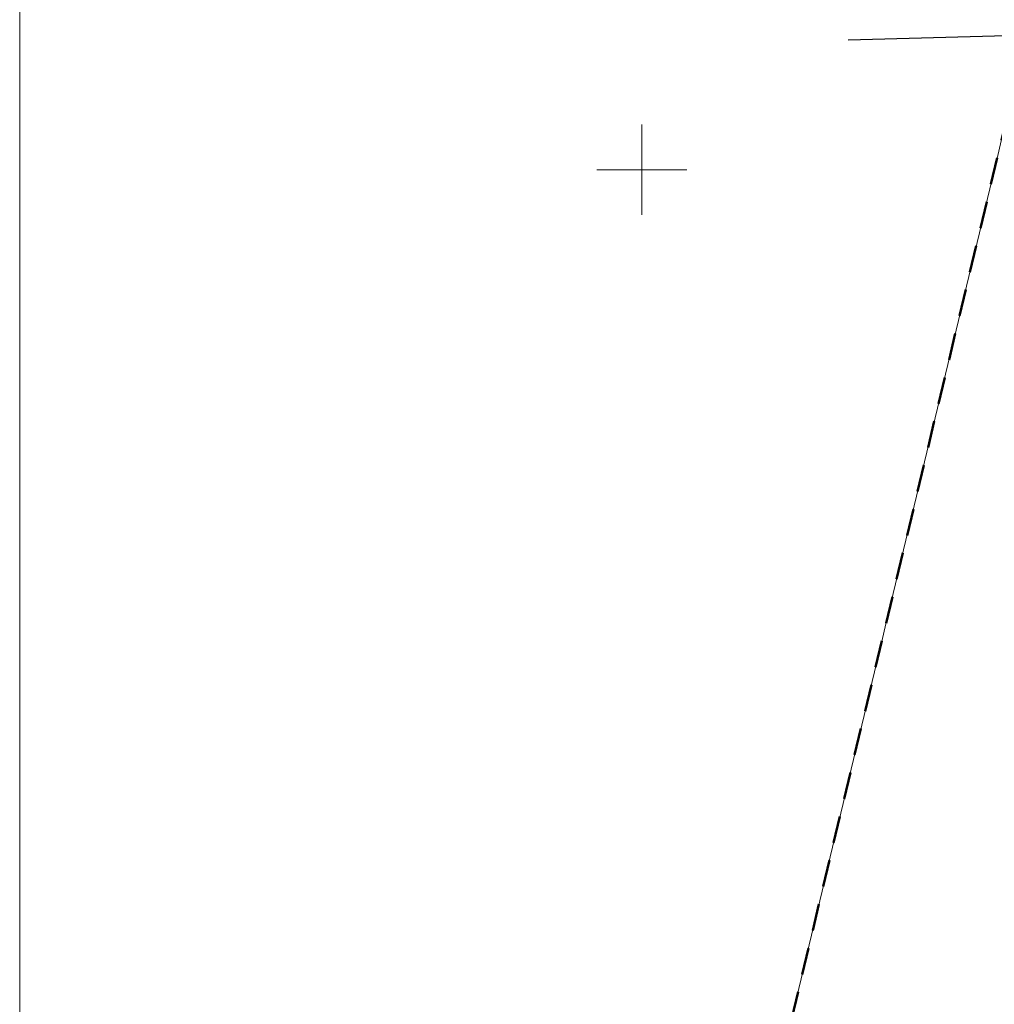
# Model space of a CAD drawing. Header units: millimetres. Extents: x 6487905018 to 6488192500, y 5882180700 to 5882375224.
# Tile 7 of 256: x 6487915526 to 6487969533, y 5882253776 to 5882308314. Entities that reach past the tile are written whole.
import ezdxf
from ezdxf.xclip import XClip

# ---------------------------------------------------------------- set-up
doc = ezdxf.new("R2010")
doc.units = ezdxf.units.MM
doc.header["$MEASUREMENT"] = 0
doc.header["$XCLIPFRAME"] = 2
doc.linetypes.add('L_0_08', pattern=[2500, 1500, -1000])
doc.linetypes.add('Wipeout_Contour', pattern=[1000, 0, -1000])
doc.layers.add('Mapa cyfrowa', color=7, linetype='Continuous')
doc.layers.add('Zamość 06.10._2_Mapa cyfrowa', color=7, linetype='Continuous')
for name, color, linetype, lineweight in [('Zakres_Nr_pióra__141', 7, 'Continuous', 50), ('Zamość 06.10._2_0_Nr_pióra__7', 7, 'Continuous', 5), ('Zamość 06.10._2_krzyze_Nr_pióra__7', 7, 'Continuous', 5), ('Zamość 06.10._2_przewod_gazowy__linia__Nr_pióra__40', 2, 'Continuous', 30), ('Zamość 06.10._2_Zakres_Nr_pióra__7', 7, 'Continuous', 5)]:
    doc.layers.add(name, color=color, linetype=linetype, lineweight=lineweight)

# ---------------------------------------------------------------- blocks, each defined once
blk = doc.blocks.new('Rysunek_1_2')
at = {"color": 254, "linetype": 'Wipeout_Contour', "lineweight": 0, "ltscale": 70061284114.24681}
blk.add_wipeout([(6487915525.867126, 5882181505.900702), (6488146644.289524, 5882181505.900702), (6488146644.289524, 5882373115.540435), (6488107628.768834, 5882373115.540435), (6488107628.768834, 5882320263.490532), (6488101226.436201, 5882320263.490532), (6488101226.436201, 5882373115.540435), (6487915525.867126, 5882373115.540435)], dxfattribs=at).dxf.layer = 'Zamość 06.10._2_Mapa cyfrowa'
at = {"layer": 'Zamość 06.10._2_0_Nr_pióra__7', "linetype": 'Continuous'}
blk.add_line((6487961426.767263, 5882307176.886372), (6487961426.817264, 5882307176.886372), dxfattribs=at)
at = {"layer": 'Zamość 06.10._2_krzyze_Nr_pióra__7', "linetype": 'Continuous', "flags": 128}
for points in [[(6487950000, 5882297500), (6487950000, 5882302500)], [(6487947500, 5882300000), (6487952500, 5882300000)]]:
    blk.add_lwpolyline(points, dxfattribs=at)
at = {"layer": 'Zamość 06.10._2_przewod_gazowy__linia__Nr_pióra__40', "linetype": 'Continuous', "flags": 128}
blk.add_lwpolyline([(6487972693.702159, 5882181505.900702), (6487972300, 5882183040), (6487967790, 5882201840), (6487966190.000001, 5882209820), (6487966310, 5882212260), (6487970820.000001, 5882228040), (6487990420, 5882300840), (6487990580, 5882303560), (6487989940.000001, 5882304960), (6487988560, 5882306200), (6487985710, 5882307290), (6487982350, 5882307600), (6487971570.000001, 5882307450), (6487961426.767263, 5882307176.886372)], dxfattribs=at)
at = {"layer": 'Zamość 06.10._2_Zakres_Nr_pióra__7', "linetype": 'L_0_08', "flags": 128}
blk.add_lwpolyline([(6488077770, 5882227680), (6488077390, 5882225350), (6488057910, 5882201700), (6487991970, 5882182660), (6487963899.999999, 5882191899.999999), (6487948427.806409, 5882211665.206947), (6487975970, 5882326920), (6488001880, 5882346970), (6488049600, 5882347290), (6488064120, 5882347940.000001), (6488083499.999998, 5882337899.999999), (6488088499.999998, 5882318799.999999), (6488077780.000001, 5882227750)], close=True, dxfattribs=at)

msp = doc.modelspace()

# ---------------------------------------------------------------- block references
at = {"layer": 'Mapa cyfrowa', "color": 22, "linetype": 'Continuous', "lineweight": 5}
ref = msp.add_blockref('Rysunek_1_2', (0, 0), dxfattribs=at)
XClip(ref).set_block_clipping_path([(6487915525.8671264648, 5882181505.9007024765), (6488146644.2895231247, 5882181505.9007024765), (6488146644.2895231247, 5882373115.5404348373), (6488107628.7688331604, 5882373115.5404348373), (6488107628.7688331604, 5882320263.4905319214), (6488101226.4362001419, 5882320263.4905319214), (6488101226.4362001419, 5882373115.5404348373), (6487915525.8671264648, 5882373115.5404348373)])

# ---------------------------------------------------------------- next in the draw order: linework, layer by layer
at = {"layer": 'Zakres_Nr_pióra__141', "linetype": 'L_0_08'}
msp.add_line((6487948427.806409, 5882211665.206947), (6487975970, 5882326920), dxfattribs=at)

doc.saveas('drawing.dxf')
